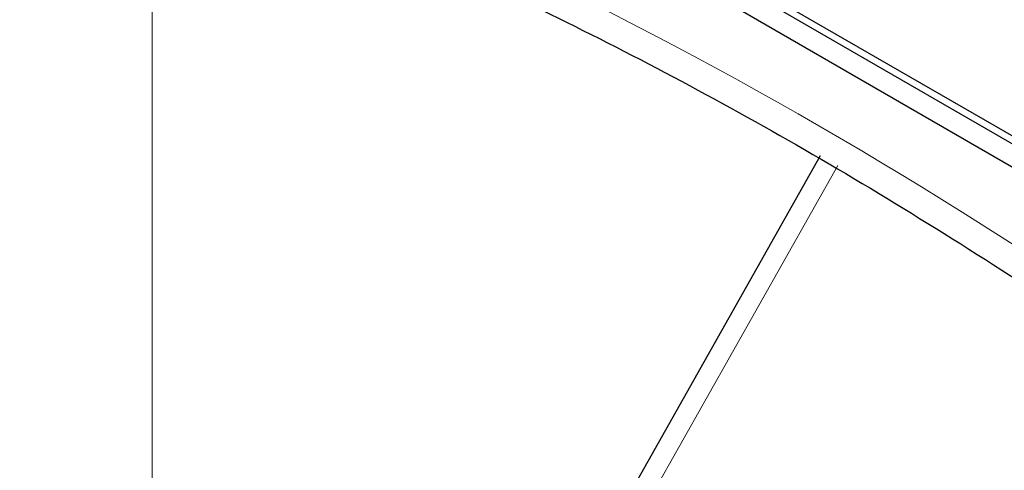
# Paper-space layout 'Blatt2' of a CAD drawing. Header units: millimetres. Extents: x 5 to 418, y 2 to 292.
# Tile 12 of 53: x 100.09 to 103.57, y 178.99 to 180.58. Entities that reach past the tile are written whole.
import ezdxf

# ---------------------------------------------------------------- set-up
doc = ezdxf.new("R2010")
doc.units = ezdxf.units.MM

psp = doc.layouts.new('Blatt2')

# ---------------------------------------------------------------- linework, layer by layer
at = {"color": 7, "linetype": 'Continuous', "lineweight": 25}
for p, q in [((96.8848, 183.9358), (108.6699, 177.1324)), ((99.9017, 182.2758), (108.6699, 177.214)), ((99.9253, 182.2894), (108.6934, 177.2276)), ((102.9197, 180.0996), (101.8287, 178.1652))]:
    psp.add_line(p, q, dxfattribs=at)
at = {"color": 7, "linetype": 'Continuous', "lineweight": 18}
for p, q in [((100.5616, 181.0344), (100.5616, 176.7545)), ((102.9815, 180.0658), (101.8905, 178.1315))]:
    psp.add_line(p, q, dxfattribs=at)
psp.add_arc((94.943, 166.3965), 15.9449, 50.30384, 69.70154, dxfattribs=at)
at = {"color": 7, "linetype": 'Continuous', "lineweight": 25}
psp.add_open_spline([(100.6002, 181.1727), (100.7587, 181.1149), (101.2197, 180.9469), (101.9945, 180.5993), (102.9221, 180.1024), (103.8512, 179.5179), (104.5957, 178.9844), (105.0275, 178.642), (105.1539, 178.5417)], degree=3, knots=[0, 0, 0, 0, 0.106109, 0.308603, 0.511101, 0.713584, 0.916095, 1, 1, 1, 1], dxfattribs=at)

doc.saveas('drawing.dxf')
